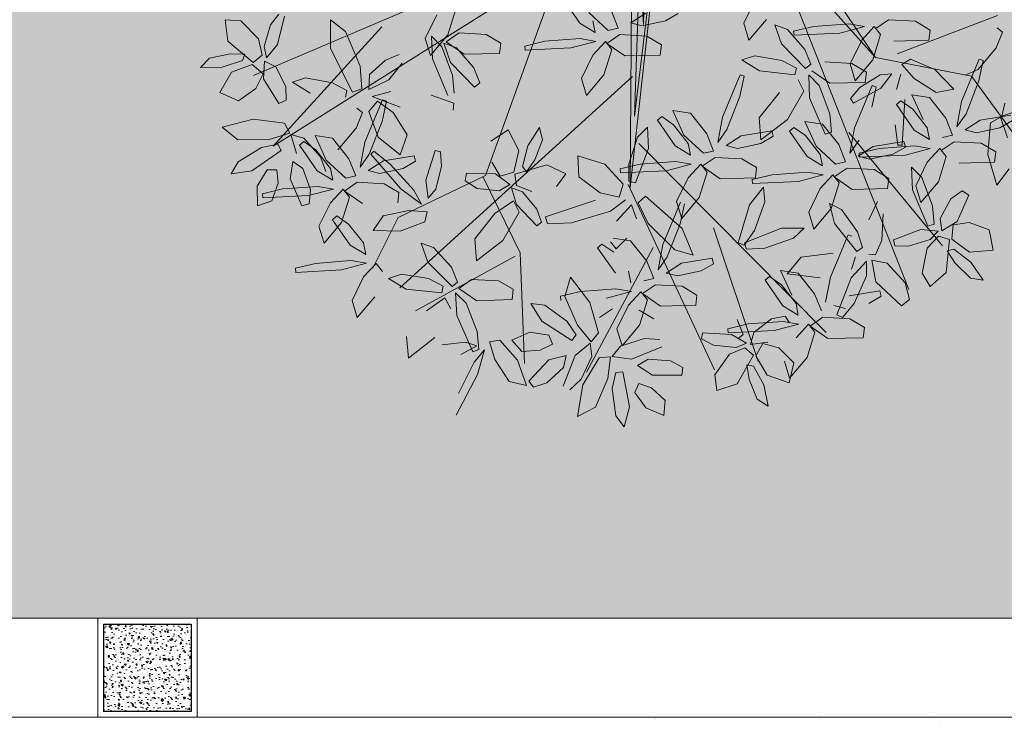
# Model space of a CAD drawing. Header units: millimetres. Extents: x -1567 to 968, y -503 to 481.
# Tile 110 of 145: x -463.06 to -460.58, y -139.44 to -137.68. Entities that reach past the tile are written whole.
import ezdxf

# ---------------------------------------------------------------- set-up
doc = ezdxf.new("R2010")
doc.units = ezdxf.units.MM
doc.layers.get('0').update_dxf_attribs({"lineweight": 0})
doc.layers.add('0_COLUMNA ACHURADO', color=1, linetype='Continuous', lineweight=30)
doc.layers.add('cota', color=253, linetype='Continuous', lineweight=0)
doc.layers.add('ARBOLES', color=2, linetype='Continuous')
doc.layers.add('Hatch Jardin', color=64, linetype='Continuous', lineweight=0, true_color=0x729900)

# ---------------------------------------------------------------- blocks, each defined once
blk = doc.blocks.new('GAR')
at = {"lineweight": 0, "transparency": 33554623}
h = blk.add_hatch(dxfattribs=at)
h.set_pattern_fill('AR-CONC', color=1, scale=0.00019, angle=90)
h.paths.add_polyline_path([(19.6082, 126.7166), (19.6082, 126.4966), (19.8282, 126.4966), (19.8282, 126.7166)])
at = {"layer": '0_COLUMNA ACHURADO', "lineweight": 5}
blk.add_lwpolyline([(19.5932, 126.7316), (19.8432, 126.7316), (19.8432, 126.4816), (19.5932, 126.4816)], close=True, dxfattribs=at)
at = {"layer": '0_COLUMNA ACHURADO'}
blk.add_lwpolyline([(19.6082, 126.7166), (19.8282, 126.7166), (19.8282, 126.4966), (19.6082, 126.4966)], close=True, dxfattribs=at)
blk = doc.blocks.new('ARR2')
at = {"layer": 'ARBOLES', "color": 88, "lineweight": 5, "true_color": 0x193c0b}
for p, q in [((2740.9114, 1214.2586), (2740.9047, 1213.4719)), ((2740.9216, 1213.7321), (2740.9402, 1214.2786)), ((2740.9849, 1214.2535), (2740.9216, 1213.7321)), ((2740.9047, 1213.4719), (2740.9909, 1214.2402)), ((2740.9133, 1213.8764), (2740.0653, 1213.1056))]:
    blk.add_line(p, q, dxfattribs=at)
at = {"layer": 'ARBOLES', "color": 74, "lineweight": 5, "true_color": 0x4bb521}
for p, q in [((2740.9402, 1214.2786), (2740.9538, 1214.0668)), ((2740.9538, 1214.0668), (2740.9593, 1214.2641)), ((2740.9076, 1214.0725), (2740.9628, 1214.1084)), ((2741.0798, 1214.1065), (2741.0345, 1214.0803)), ((2740.9494, 1214.0618), (2740.9076, 1214.0725)), ((2741.0345, 1214.0803), (2740.9494, 1214.0618)), ((2740.9657, 1214.024), (2740.8675, 1214.0295)), ((2741.0192, 1213.9921), (2740.9657, 1214.024)), ((2741.0147, 1213.9548), (2741.0192, 1213.9921)), ((2740.886, 1213.9517), (2741.0147, 1213.9548)), ((2741.0609, 1213.7521), (2741.1248, 1213.7423)), ((2741.1016, 1213.662), (2741.0609, 1213.7521)), ((2741.0044, 1213.7167), (2741.0204, 1213.7301)), ((2741.0691, 1213.6236), (2741.0044, 1213.7167)), ((2741.0204, 1213.7301), (2741.0635, 1213.7005)), ((2741.1248, 1213.7423), (2741.1845, 1213.6673)), ((2740.9321, 1213.655), (2740.9682, 1213.6913)), ((2740.9682, 1213.6913), (2740.9723, 1213.6134)), ((2741.0635, 1213.7005), (2741.1168, 1213.6316)), ((2740.9002, 1213.5569), (2740.9321, 1213.655)), ((2741.1728, 1213.5962), (2741.1016, 1213.662)), ((2740.9723, 1213.6134), (2740.9243, 1213.4881)), ((2740.9374, 1213.632), (2741.6198, 1212.9417)), ((2741.1252, 1213.5892), (2741.0691, 1213.6236)), ((2741.1168, 1213.6316), (2741.1252, 1213.5892)), ((2740.9418, 1213.5571), (2741.0703, 1213.5667)), ((2741.0703, 1213.5667), (2741.1275, 1213.5568)), ((2740.8793, 1213.4831), (2740.8127, 1213.5568)), ((2740.8685, 1213.5399), (2740.9418, 1213.5571)), ((2740.8699, 1213.5247), (2740.8685, 1213.5399)), ((2741.037, 1213.5329), (2740.8699, 1213.5247)), ((2740.9003, 1213.4949), (2740.9002, 1213.5569)), ((2741.1275, 1213.5568), (2741.037, 1213.5329)), ((2741.1168, 1213.507), (2741.1627, 1213.5563)), ((2740.9243, 1213.4881), (2740.9003, 1213.4949)), ((2741.0748, 1213.4209), (2741.1168, 1213.507)), ((2740.865, 1213.4358), (2740.8793, 1213.4831)), ((2740.8976, 1213.4825), (2741.2131, 1212.8057)), ((2740.7962, 1213.4524), (2740.865, 1213.4358)), ((2740.8332, 1213.3848), (2740.8888, 1213.4267)), ((2740.9615, 1213.4397), (2740.9349, 1213.4152)), ((2741.095, 1213.3213), (2740.9615, 1213.4397)), ((2741.1573, 1213.4344), (2741.0935, 1213.3589)), ((2740.8555, 1213.3486), (2740.9097, 1213.4086)), ((2740.9097, 1213.4086), (2740.9282, 1213.3565)), ((2740.9349, 1213.4152), (2740.9708, 1213.3404)), ((2741.0243, 1213.2631), (2741.0888, 1213.4174)), ((2741.0935, 1213.3589), (2741.0748, 1213.4209)), ((2741.1031, 1213.4122), (2741.0871, 1213.3385)), ((2740.6909, 1213.3429), (2740.8332, 1213.3848)), ((2740.9708, 1213.3404), (2741.0681, 1213.2439)), ((2741.0871, 1213.3385), (2741.0405, 1213.2184)), ((2741.135, 1213.2246), (2741.095, 1213.3213)), ((2740.843, 1213.2869), (2740.9069, 1213.2771)), ((2740.8937, 1213.2867), (2740.8547, 1213.2477)), ((2740.9887, 1213.2525), (2740.7458, 1212.7974)), ((2740.7865, 1213.2514), (2740.8025, 1213.2649)), ((2740.8512, 1213.1584), (2740.7865, 1213.2514)), ((2740.8025, 1213.2649), (2740.8457, 1213.2353)), ((2740.8547, 1213.2477), (2740.833, 1213.273)), ((2740.9069, 1213.2771), (2740.9666, 1213.2021)), ((2741.007, 1213.171), (2741.0243, 1213.2631)), ((2741.0681, 1213.2439), (2741.135, 1213.2246)), ((2741.0405, 1213.2184), (2741.007, 1213.171)), ((2741.0924, 1213.1951), (2741.2042, 1213.2134)), ((2740.9666, 1213.2021), (2740.9914, 1213.1395)), ((2741.0372, 1213.1592), (2741.0924, 1213.1951)), ((2740.7584, 1213.0511), (2740.6882, 1213.1446)), ((2740.899, 1213.1664), (2740.9073, 1213.124)), ((2740.9914, 1213.1395), (2740.9549, 1213.131)), ((2741.0791, 1213.1485), (2741.0372, 1213.1592)), ((2741.1642, 1213.167), (2741.0791, 1213.1485)), ((2740.724, 1213.0919), (2740.8524, 1213.1015)), ((2740.8524, 1213.1015), (2740.9096, 1213.0916)), ((2740.9971, 1213.1162), (2740.9502, 1213.0841)), ((2741.0954, 1213.1107), (2740.9971, 1213.1162)), ((2740.9096, 1213.0916), (2740.8191, 1213.0677)), ((2740.899, 1213.0418), (2740.9448, 1213.0911)), ((2740.9448, 1213.0911), (2740.9682, 1213.0618)), ((2740.9502, 1213.0841), (2741.0156, 1213.0384)), ((2740.7896, 1212.9404), (2740.7584, 1213.0511)), ((2740.8403, 1213.0291), (2740.7934, 1212.997)), ((2740.857, 1212.9557), (2740.899, 1213.0418)), ((2740.9682, 1213.0618), (2740.9394, 1212.9692)), ((2741.0156, 1213.0384), (2741.1443, 1213.0415)), ((2740.992, 1212.9916), (2740.9385, 1213.0235)), ((2740.7129, 1212.9693), (2740.7635, 1212.9079)), ((2740.8756, 1212.8937), (2740.857, 1212.9557)), ((2740.9394, 1212.9692), (2740.8756, 1212.8937)), ((2740.7635, 1212.9079), (2740.7896, 1212.9404)), ((2740.9578, 1212.9208), (2740.8705, 1212.8919)), ((2741.014, 1212.917), (2740.9578, 1212.9208)), ((2740.7598, 1212.9027), (2740.7043, 1212.8577)), ((2740.7656, 1212.8544), (2740.7598, 1212.9027)), ((2740.8705, 1212.8919), (2740.8394, 1212.8545)), ((2740.9103, 1212.8452), (2741.0214, 1212.8902)), ((2740.7265, 1212.7712), (2740.7656, 1212.8544)), ((2740.7916, 1212.8502), (2740.7328, 1212.7514)), ((2740.8331, 1212.8536), (2740.7916, 1212.8502)), ((2740.8233, 1212.7747), (2740.8331, 1212.8536)), ((2740.8394, 1212.8545), (2740.9103, 1212.8452)), ((2740.2794, 1212.7189), (2740.3367, 1212.8343)), ((2740.9705, 1212.8444), (2740.9316, 1212.8213)), ((2740.9316, 1212.8213), (2740.9865, 1212.7864)), ((2741.0525, 1212.8388), (2740.9705, 1212.8444)), ((2740.3487, 1212.7884), (2740.2706, 1212.6405)), ((2740.8525, 1212.7964), (2740.8398, 1212.7372)), ((2740.8788, 1212.7987), (2740.8525, 1212.7964)), ((2740.9029, 1212.6708), (2740.8788, 1212.7987)), ((2740.9865, 1212.7864), (2741.0939, 1212.7868)), ((2740.685, 1212.733), (2740.7265, 1212.7712)), ((2740.7328, 1212.7514), (2740.7132, 1212.6361)), ((2740.7793, 1212.6696), (2740.8233, 1212.7747)), ((2740.9364, 1212.7563), (2740.922, 1212.7236)), ((2740.9834, 1212.7398), (2740.9364, 1212.7563)), ((2741.0335, 1212.6938), (2740.9834, 1212.7398)), ((2740.8398, 1212.7372), (2740.8528, 1212.6381)), ((2740.922, 1212.7236), (2740.9621, 1212.6668)), ((2740.7132, 1212.6361), (2740.7793, 1212.6696)), ((2740.8828, 1212.5972), (2740.9029, 1212.6708)), ((2740.8528, 1212.6381), (2740.8828, 1212.5972)), ((2740.9621, 1212.6668), (2741.0286, 1212.6386))]:
    blk.add_line(p, q, dxfattribs=at)
at = {"layer": 'ARBOLES', "color": 82, "lineweight": 5, "true_color": 0x49ca12}
for p, q in [((2739.6024, 1213.6218), (2740.5631, 1214.2272)), ((2740.6354, 1214.2321), (2740.3772, 1213.5152)), ((2740.275, 1214.1978), (2739.5306, 1213.8801)), ((2740.7216, 1214.0717), (2740.6569, 1214.1648)), ((2739.6232, 1214.1048), (2739.5933, 1214.0649)), ((2740.269, 1214.1219), (2740.2402, 1214.0293)), ((2740.8252, 1214.0443), (2740.754, 1214.1101)), ((2740.837, 1214.1154), (2740.8618, 1214.0528)), ((2739.4275, 1214.0832), (2739.4379, 1214.006)), ((2739.4852, 1214.0795), (2739.4275, 1214.0832)), ((2739.5495, 1214.0136), (2739.4852, 1214.0795)), ((2739.6192, 1213.9933), (2739.6442, 1214.0974)), ((2739.8116, 1214.0835), (2739.8126, 1213.9789)), ((2739.8665, 1214.0407), (2739.8116, 1214.0835)), ((2740.1577, 1214.0158), (2740.1997, 1214.1019)), ((2740.7777, 1214.0373), (2740.7216, 1214.0717)), ((2740.7693, 1214.0797), (2740.7777, 1214.0373)), ((2739.5933, 1214.0649), (2739.5695, 1213.9862)), ((2739.9988, 1214.0577), (2739.6024, 1213.6218)), ((2739.9206, 1213.9149), (2739.8665, 1214.0407)), ((2740.2815, 1214.0357), (2740.2346, 1214.0036)), ((2740.3798, 1214.0302), (2740.2815, 1214.0357)), ((2740.8618, 1214.0528), (2740.8252, 1214.0443)), ((2739.4379, 1214.006), (2739.5303, 1213.928)), ((2739.5623, 1213.9548), (2739.5495, 1214.0136)), ((2740.1764, 1213.9539), (2740.1577, 1214.0158)), ((2740.2402, 1214.0293), (2740.1764, 1213.9539)), ((2740.1806, 1214.0237), (2740.1836, 1213.9407)), ((2740.2183, 1213.9854), (2740.1806, 1214.0237)), ((2740.2258, 1213.998), (2740.2495, 1213.9283)), ((2740.2715, 1213.9808), (2740.2258, 1213.998)), ((2740.2346, 1214.0036), (2740.3, 1213.9579)), ((2740.4332, 1213.9983), (2740.3798, 1214.0302)), ((2740.4287, 1213.961), (2740.4332, 1213.9983)), ((2740.5209, 1213.988), (2740.5943, 1214.0052)), ((2740.5943, 1214.0052), (2740.7228, 1214.0148)), ((2740.78, 1214.0049), (2740.6894, 1213.981)), ((2740.7228, 1214.0148), (2740.78, 1214.0049)), ((2740.7693, 1213.9551), (2740.8152, 1214.0044)), ((2740.8152, 1214.0044), (2740.8386, 1213.9751)), ((2740.8675, 1214.0295), (2740.8205, 1213.9974)), ((2740.8205, 1213.9974), (2740.886, 1213.9517)), ((2739.5695, 1213.9862), (2739.5786, 1213.9451)), ((2739.5786, 1213.9451), (2739.6192, 1213.9933)), ((2739.8126, 1213.9789), (2739.8923, 1213.8193)), ((2740.2574, 1213.8814), (2740.2183, 1213.9854)), ((2740.3351, 1213.908), (2740.2715, 1213.9808)), ((2740.3, 1213.9579), (2740.4287, 1213.961)), ((2740.5224, 1213.9728), (2740.5209, 1213.988)), ((2740.6894, 1213.981), (2740.5224, 1213.9728)), ((2740.8386, 1213.9751), (2740.8098, 1213.8825)), ((2739.3382, 1213.9093), (2739.3704, 1213.9437)), ((2739.3704, 1213.9437), (2739.4465, 1213.9596)), ((2739.4916, 1213.9352), (2739.4174, 1213.9104)), ((2739.4465, 1213.9596), (2739.5001, 1213.9584)), ((2739.5001, 1213.9584), (2739.4916, 1213.9352)), ((2739.5303, 1213.928), (2739.5623, 1213.9548)), ((2739.5716, 1213.9325), (2739.5681, 1213.8679)), ((2739.6124, 1213.9121), (2739.5716, 1213.9325)), ((2739.9542, 1213.884), (2740.0122, 1213.9358)), ((2740.0122, 1213.9358), (2740.063, 1213.9574)), ((2740.0736, 1213.9259), (2740.0245, 1213.8642)), ((2740.1836, 1213.9407), (2740.2405, 1213.8078)), ((2740.2495, 1213.9283), (2740.3375, 1213.8381)), ((2740.7273, 1213.869), (2740.7693, 1213.9551)), ((2739.4174, 1213.9104), (2739.3382, 1213.9093)), ((2739.4505, 1213.8928), (2739.4079, 1213.8186)), ((2739.5265, 1213.9202), (2739.4505, 1213.8928)), ((2739.5661, 1213.887), (2739.5265, 1213.9202)), ((2739.6492, 1213.8404), (2739.6124, 1213.9121)), ((2739.926, 1213.8321), (2739.9206, 1213.9149)), ((2740.357, 1213.8537), (2740.3351, 1213.908)), ((2739.5402, 1213.8332), (2739.5661, 1213.887)), ((2739.5681, 1213.8679), (2739.6233, 1213.778)), ((2739.7206, 1213.8712), (2739.6729, 1213.856)), ((2739.6729, 1213.856), (2739.7376, 1213.8164)), ((2739.8191, 1213.8541), (2739.7206, 1213.8712)), ((2739.8721, 1213.8254), (2739.8191, 1213.8541)), ((2739.9519, 1213.8288), (2739.9542, 1213.884)), ((2740.0245, 1213.8642), (2739.9519, 1213.8288)), ((2740.2628, 1213.8153), (2740.2574, 1213.8814)), ((2740.3375, 1213.8381), (2740.357, 1213.8537)), ((2740.746, 1213.807), (2740.7273, 1213.869)), ((2740.8098, 1213.8825), (2740.746, 1213.807)), ((2739.4079, 1213.8186), (2739.4768, 1213.7881)), ((2739.4768, 1213.7881), (2739.5402, 1213.8332)), ((2739.65, 1213.7897), (2739.6492, 1213.8404)), ((2739.8668, 1213.801), (2739.8721, 1213.8254)), ((2739.8923, 1213.8193), (2739.926, 1213.8321)), ((2740.0317, 1213.8223), (2739.9645, 1213.8042)), ((2739.6233, 1213.778), (2739.65, 1213.7897)), ((2739.9372, 1213.6373), (2740.0016, 1213.7916)), ((2739.9832, 1213.7869), (2739.9522, 1213.7483)), ((2739.9645, 1213.8042), (2740.0667, 1213.7646)), ((2740.0407, 1213.7457), (2739.9832, 1213.7869)), ((2740.016, 1213.7864), (2740, 1213.7127)), ((2740.0016, 1213.7916), (2740.016, 1213.7864)), ((2740.2623, 1213.7796), (2740.1793, 1213.808)), ((2739.9284, 1213.7452), (2739.9053, 1213.6876)), ((2739.9086, 1213.7605), (2739.9284, 1213.7452)), ((2739.9522, 1213.7483), (2739.9865, 1213.6551)), ((2740.0922, 1213.6632), (2740.0407, 1213.7457)), ((2740.259, 1213.7534), (2740.2623, 1213.7796)), ((2739.5303, 1213.7208), (2739.4169, 1213.6922)), ((2739.6444, 1213.7067), (2739.5303, 1213.7208)), ((2740, 1213.7127), (2739.9534, 1213.5926)), ((2739.4169, 1213.6922), (2739.4742, 1213.6452)), ((2739.6642, 1213.67), (2739.6444, 1213.7067)), ((2739.9053, 1213.6876), (2739.8391, 1213.6086)), ((2740.4603, 1213.6823), (2740.3971, 1213.6412)), ((2740.4991, 1213.606), (2740.4603, 1213.6823)), ((2740.532, 1213.6241), (2740.5743, 1213.6911)), ((2740.5743, 1213.6911), (2740.5856, 1213.6453)), ((2739.4742, 1213.6452), (2739.588, 1213.6472)), ((2739.588, 1213.6472), (2739.6642, 1213.67)), ((2739.6676, 1213.6646), (2739.6876, 1213.596)), ((2739.7143, 1213.6513), (2739.6676, 1213.6646)), ((2739.6994, 1213.6256), (2739.7153, 1213.639)), ((2739.7759, 1213.583), (2739.7143, 1213.6513)), ((2739.7153, 1213.639), (2739.7585, 1213.6094)), ((2739.7558, 1213.6611), (2739.8198, 1213.6513)), ((2739.7965, 1213.571), (2739.7558, 1213.6611)), ((2739.8198, 1213.6513), (2739.8795, 1213.5763)), ((2739.9865, 1213.6551), (2740.0663, 1213.5903)), ((2740.0663, 1213.5903), (2740.0922, 1213.6632)), ((2740.5856, 1213.6453), (2740.5573, 1213.5728)), ((2739.5604, 1213.6171), (2739.4749, 1213.5653)), ((2739.525, 1213.5325), (2739.6323, 1213.6062)), ((2739.6197, 1213.6293), (2739.5604, 1213.6171)), ((2739.6323, 1213.6062), (2739.6197, 1213.6293)), ((2739.764, 1213.5325), (2739.6994, 1213.6256)), ((2739.7585, 1213.6094), (2739.8118, 1213.5405)), ((2739.9198, 1213.5452), (2739.9372, 1213.6373)), ((2739.9593, 1213.5932), (2739.9704, 1213.6037)), ((2739.9704, 1213.6037), (2740.0293, 1213.5567)), ((2740.1602, 1213.4977), (2740.1934, 1213.6061)), ((2740.1934, 1213.6061), (2740.2138, 1213.6018)), ((2740.2138, 1213.6018), (2740.2172, 1213.5496)), ((2740.4805, 1213.5274), (2740.4991, 1213.606)), ((2740.5122, 1213.5484), (2740.532, 1213.6241)), ((2739.6743, 1213.5669), (2739.6645, 1213.5025)), ((2739.7111, 1213.5406), (2739.6743, 1213.5669)), ((2739.7951, 1213.53), (2739.7759, 1213.583)), ((2739.8677, 1213.5052), (2739.7965, 1213.571)), ((2739.8795, 1213.5763), (2739.9042, 1213.5137)), ((2739.9534, 1213.5926), (2739.9198, 1213.5452)), ((2739.95, 1213.5334), (2740.0052, 1213.5693)), ((2740.069, 1213.4669), (2739.9593, 1213.5932)), ((2740.0052, 1213.5693), (2740.1171, 1213.5876)), ((2740.1223, 1213.5674), (2740.077, 1213.5412)), ((2740.1171, 1213.5876), (2740.1223, 1213.5674)), ((2740.5573, 1213.5728), (2740.5269, 1213.5286)), ((2740.7145, 1213.5871), (2740.7177, 1213.5098)), ((2740.8127, 1213.5568), (2740.7145, 1213.5871)), ((2739.4749, 1213.5653), (2739.4495, 1213.5213)), ((2739.4495, 1213.5213), (2739.525, 1213.5325)), ((2739.581, 1213.5364), (2739.5451, 1213.4767)), ((2739.6168, 1213.5363), (2739.581, 1213.5364)), ((2739.6206, 1213.4867), (2739.6168, 1213.5363)), ((2739.739, 1213.4633), (2739.7111, 1213.5406)), ((2739.8201, 1213.4982), (2739.764, 1213.5325)), ((2739.8118, 1213.5405), (2739.8201, 1213.4982)), ((2739.9919, 1213.5227), (2739.95, 1213.5334)), ((2740.077, 1213.5412), (2739.9919, 1213.5227)), ((2740.0293, 1213.5567), (2740.1162, 1213.4616)), ((2740.2172, 1213.5496), (2740.196, 1213.4651)), ((2740.4001, 1213.5635), (2740.4311, 1213.5124)), ((2740.6007, 1213.5547), (2740.485, 1213.5199)), ((2740.5269, 1213.5286), (2740.5122, 1213.5484)), ((2740.6711, 1213.5211), (2740.6007, 1213.5547)), ((2739.6645, 1213.5025), (2739.708, 1213.4044)), ((2739.9042, 1213.5137), (2739.8677, 1213.5052)), ((2740.3772, 1213.5152), (2740.0587, 1213.3619)), ((2740.1678, 1213.4323), (2740.1602, 1213.4977)), ((2740.3086, 1213.5241), (2740.3038, 1213.4953)), ((2740.3038, 1213.4953), (2740.3466, 1213.4683)), ((2740.414, 1213.5212), (2740.3086, 1213.5241)), ((2740.3684, 1213.5093), (2740.5038, 1213.2324)), ((2740.4661, 1213.4829), (2740.414, 1213.5212)), ((2740.4311, 1213.5124), (2740.4805, 1213.5274)), ((2740.485, 1213.5199), (2740.49, 1213.4785)), ((2740.6365, 1213.4749), (2740.6711, 1213.5211)), ((2740.7177, 1213.5098), (2740.7962, 1213.4524)), ((2739.5451, 1213.4767), (2739.5461, 1213.4045)), ((2739.5634, 1213.4488), (2739.6368, 1213.4661)), ((2739.5986, 1213.4223), (2739.6206, 1213.4867)), ((2739.6368, 1213.4661), (2739.7653, 1213.4757)), ((2739.8225, 1213.4658), (2739.7319, 1213.4419)), ((2739.7347, 1213.4124), (2739.739, 1213.4633)), ((2739.7653, 1213.4757), (2739.8225, 1213.4658)), ((2739.8118, 1213.416), (2739.8577, 1213.4653)), ((2739.8577, 1213.4653), (2739.881, 1213.436)), ((2739.9099, 1213.4904), (2739.863, 1213.4583)), ((2739.863, 1213.4583), (2739.9284, 1213.4126)), ((2740.0082, 1213.4848), (2739.9099, 1213.4904)), ((2740.0617, 1213.4529), (2740.0082, 1213.4848)), ((2740.1438, 1213.4105), (2740.069, 1213.4669)), ((2740.1162, 1213.4616), (2740.1438, 1213.4105)), ((2740.196, 1213.4651), (2740.1678, 1213.4323)), ((2740.3466, 1213.4683), (2740.4268, 1213.4599)), ((2740.4268, 1213.4599), (2740.4661, 1213.4829)), ((2740.4728, 1213.4701), (2740.491, 1213.4098)), ((2740.5122, 1213.4553), (2740.4728, 1213.4701)), ((2740.49, 1213.4785), (2740.5462, 1213.457)), ((2739.5461, 1213.4045), (2739.5986, 1213.4223)), ((2739.5649, 1213.4336), (2739.5634, 1213.4488)), ((2739.7319, 1213.4419), (2739.5649, 1213.4336)), ((2739.881, 1213.436), (2739.8523, 1213.3434)), ((2740.0572, 1213.4157), (2740.0617, 1213.4529)), ((2740.4116, 1213.3762), (2740.48, 1213.4232)), ((2740.48, 1213.4232), (2740.5005, 1213.3817)), ((2740.5652, 1213.3924), (2740.5122, 1213.4553)), ((2740.7793, 1213.4252), (2740.5966, 1213.3638)), ((2739.708, 1213.4044), (2739.7347, 1213.4124)), ((2739.7698, 1213.3299), (2739.8118, 1213.416)), ((2740.0044, 1213.3679), (2740.098, 1213.3881)), ((2740.098, 1213.3881), (2740.1651, 1213.3825)), ((2740.491, 1213.4098), (2740.5646, 1213.3319)), ((2740.5823, 1213.3455), (2740.5652, 1213.3924)), ((2739.819, 1213.354), (2739.8349, 1213.3675)), ((2739.8841, 1213.2612), (2739.819, 1213.354)), ((2739.8349, 1213.3675), (2739.8782, 1213.3381)), ((2740.0587, 1213.3619), (2739.9661, 1213.1769)), ((2739.9672, 1213.315), (2740.0044, 1213.3679)), ((2740.1651, 1213.3825), (2740.1565, 1213.3461)), ((2740.3382, 1213.2837), (2740.4116, 1213.3762)), ((2740.5005, 1213.3817), (2740.4413, 1213.2779)), ((2740.5966, 1213.3638), (2740.6033, 1213.3383)), ((2739.7884, 1213.2679), (2739.7698, 1213.3299)), ((2739.8523, 1213.3434), (2739.7884, 1213.2679)), ((2739.8782, 1213.3381), (2739.9319, 1213.2695)), ((2740.066, 1213.3115), (2739.9672, 1213.315)), ((2740.1565, 1213.3461), (2740.066, 1213.3115)), ((2740.5646, 1213.3319), (2740.5823, 1213.3455)), ((2740.6033, 1213.3383), (2740.6909, 1213.3429)), ((2740.3443, 1213.2041), (2740.3382, 1213.2837)), ((2739.9404, 1213.2271), (2739.8841, 1213.2612)), ((2739.9319, 1213.2695), (2739.9404, 1213.2271)), ((2740.1423, 1213.2687), (2740.1671, 1213.1993)), ((2740.1883, 1213.2521), (2740.1423, 1213.2687)), ((2740.2529, 1213.1802), (2740.1883, 1213.2521)), ((2740.4413, 1213.2779), (2740.3443, 1213.2041)), ((2740.4862, 1213.2206), (2740.1221, 1213.0213)), ((2740.5038, 1213.2324), (2740.5199, 1212.8292)), ((2739.684, 1213.1765), (2739.7572, 1213.1941)), ((2739.6855, 1213.1613), (2739.684, 1213.1765)), ((2739.7572, 1213.1941), (2739.8857, 1213.2044)), ((2739.9429, 1213.1948), (2739.8525, 1213.1704)), ((2739.8857, 1213.2044), (2739.9429, 1213.1948)), ((2739.9325, 1213.1449), (2739.9781, 1213.1945)), ((2739.9781, 1213.1945), (2740.0016, 1213.1653)), ((2740.1671, 1213.1993), (2740.2562, 1213.1104)), ((2740.2755, 1213.1263), (2740.2529, 1213.1802)), ((2739.8525, 1213.1704), (2739.6855, 1213.1613)), ((2739.891, 1213.0586), (2739.9325, 1213.1449)), ((2740.0707, 1213.1547), (2740.0232, 1213.1389)), ((2740.0232, 1213.1389), (2740.0884, 1213.1002)), ((2740.1694, 1213.139), (2740.0707, 1213.1547)), ((2740.2228, 1213.1111), (2740.1694, 1213.139)), ((2740.3262, 1213.1354), (2740.2797, 1213.1026)), ((2740.4245, 1213.1312), (2740.3262, 1213.1354)), ((2740.6882, 1213.1446), (2740.667, 1213.0735)), ((2740.0884, 1213.1002), (2740.2178, 1213.0866)), ((2740.2178, 1213.0866), (2740.2228, 1213.1111)), ((2740.2562, 1213.1104), (2740.2755, 1213.1263)), ((2740.2797, 1213.1026), (2740.3457, 1213.0578)), ((2740.4784, 1213.1), (2740.4245, 1213.1312)), ((2740.4744, 1213.0627), (2740.4784, 1213.1)), ((2739.9734, 1213.0725), (2739.9099, 1212.9967)), ((2740.1619, 1213.0213), (2740.2296, 1213.0693)), ((2740.2296, 1213.0693), (2740.2507, 1213.028)), ((2740.2683, 1213.0871), (2740.2724, 1213.0041)), ((2740.3065, 1213.0494), (2740.2683, 1213.0871)), ((2740.6506, 1213.0747), (2740.724, 1213.0919)), ((2740.652, 1213.0595), (2740.6506, 1213.0747)), ((2740.667, 1213.0735), (2740.7129, 1212.9693)), ((2739.9099, 1212.9967), (2739.891, 1213.0586)), ((2740.3471, 1212.9459), (2740.3065, 1213.0494)), ((2740.3457, 1213.0578), (2740.4744, 1213.0627)), ((2740.5432, 1213.0483), (2740.5828, 1212.983)), ((2740.5936, 1213.0419), (2740.5432, 1213.0483)), ((2740.6745, 1212.9832), (2740.5936, 1213.0419)), ((2740.2724, 1213.0041), (2740.3312, 1212.8721)), ((2740.5828, 1212.983), (2740.6923, 1212.9126)), ((2740.7087, 1212.9332), (2740.6745, 1212.9832)), ((2740.097, 1212.8483), (2740.0898, 1212.9278)), ((2740.1929, 1212.9234), (2740.097, 1212.8483)), ((2740.3534, 1212.8799), (2740.3471, 1212.9459)), ((2740.5392, 1212.9429), (2740.473, 1212.914)), ((2740.6081, 1212.9329), (2740.5392, 1212.9429)), ((2740.6218, 1212.8999), (2740.6081, 1212.9329)), ((2740.6923, 1212.9126), (2740.7087, 1212.9332)), ((2740.2182, 1212.8967), (2740.3046, 1212.9074)), ((2740.3453, 1212.893), (2740.2871, 1212.8623)), ((2740.3046, 1212.9074), (2740.3453, 1212.893)), ((2740.3927, 1212.9085), (2740.4298, 1212.9136)), ((2740.4117, 1212.8439), (2740.3927, 1212.9085)), ((2740.4298, 1212.9136), (2740.4948, 1212.8417)), ((2740.473, 1212.914), (2740.5096, 1212.8725)), ((2740.5775, 1212.8772), (2740.6218, 1212.8999)), ((2740.3312, 1212.8721), (2740.3534, 1212.8799)), ((2740.3367, 1212.8343), (2740.3744, 1212.8785)), ((2740.3744, 1212.8785), (2740.3487, 1212.7884)), ((2740.5096, 1212.8725), (2740.5775, 1212.8772)), ((2740.6723, 1212.8587), (2740.6091, 1212.8428)), ((2740.7043, 1212.8577), (2740.6605, 1212.7461)), ((2740.6623, 1212.8146), (2740.6723, 1212.8587)), ((2740.4644, 1212.7638), (2740.4117, 1212.8439)), ((2740.4948, 1212.8417), (2740.5272, 1212.7483)), ((2740.6091, 1212.8428), (2740.5356, 1212.7647)), ((2740.6018, 1212.7589), (2740.6623, 1212.8146)), ((2740.5272, 1212.7483), (2740.4644, 1212.7638)), ((2740.5356, 1212.7647), (2740.5532, 1212.7432)), ((2740.5532, 1212.7432), (2740.6018, 1212.7589))]:
    blk.add_line(p, q, dxfattribs=at)
at = {"layer": 'ARBOLES', "color": 86, "lineweight": 5, "true_color": 0x1a760a}
for p, q in [((2741.3198, 1214.0712), (2741.3618, 1214.1573)), ((2741.5062, 1214.1534), (2741.9224, 1213.0996)), ((2741.6594, 1214.1552), (2741.8003, 1213.9461)), ((2741.6422, 1214.1223), (2741.8003, 1213.9461)), ((2741.3385, 1214.0092), (2741.3198, 1214.0712)), ((2741.4023, 1214.0847), (2741.3385, 1214.0092)), ((2741.5749, 1214.0596), (2741.7034, 1214.0691)), ((2741.7034, 1214.0691), (2741.7606, 1214.0592)), ((2741.4336, 1214.0656), (2741.4573, 1213.9959)), ((2741.4793, 1214.0484), (2741.4336, 1214.0656)), ((2741.5429, 1213.9756), (2741.4793, 1214.0484)), ((2741.5015, 1214.0423), (2741.5749, 1214.0596)), ((2741.503, 1214.0271), (2741.5015, 1214.0423)), ((2741.67, 1214.0353), (2741.503, 1214.0271)), ((2741.7606, 1214.0592), (2741.67, 1214.0353)), ((2741.7499, 1214.0095), (2741.7958, 1214.0588)), ((2741.7958, 1214.0588), (2741.8191, 1214.0294)), ((2741.7079, 1213.9233), (2741.7499, 1214.0095)), ((2741.8191, 1214.0294), (2741.7904, 1213.9369)), ((2741.4573, 1213.9959), (2741.5452, 1213.9058)), ((2741.5648, 1213.9214), (2741.5429, 1213.9756)), ((2741.3603, 1213.9527), (2741.3126, 1213.9375)), ((2741.3126, 1213.9375), (2741.3773, 1213.8979)), ((2741.4588, 1213.9356), (2741.3603, 1213.9527)), ((2741.5118, 1213.9069), (2741.4588, 1213.9356)), ((2741.7138, 1213.9242), (2741.6155, 1213.9298)), ((2741.7904, 1213.9369), (2741.7265, 1213.8614)), ((2741.3773, 1213.8979), (2741.5065, 1213.8825)), ((2741.5065, 1213.8825), (2741.5118, 1213.9069)), ((2741.5452, 1213.9058), (2741.5648, 1213.9214)), ((2741.5686, 1213.8977), (2741.634, 1213.8519)), ((2741.7265, 1213.8614), (2741.7079, 1213.9233)), ((2741.7673, 1213.8923), (2741.7138, 1213.9242)), ((2741.7628, 1213.8551), (2741.7673, 1213.8923)), ((2741.2422, 1213.7283), (2741.3067, 1213.8826)), ((2741.321, 1213.8774), (2741.305, 1213.8037)), ((2741.3067, 1213.8826), (2741.321, 1213.8774)), ((2741.5181, 1213.8651), (2741.5386, 1213.8235)), ((2741.557, 1213.8823), (2741.56, 1213.7993)), ((2741.5947, 1213.8441), (2741.557, 1213.8823)), ((2741.634, 1213.8519), (2741.7628, 1213.8551)), ((2741.3763, 1213.7255), (2741.4497, 1213.818)), ((2741.5386, 1213.8235), (2741.4794, 1213.7197)), ((2741.6338, 1213.7401), (2741.5947, 1213.8441)), ((2741.7089, 1213.7968), (2741.7429, 1213.8367)), ((2741.7241, 1213.6891), (2741.7885, 1213.8435)), ((2741.305, 1213.8037), (2741.2584, 1213.6836)), ((2741.56, 1213.7993), (2741.6169, 1213.6665)), ((2741.7205, 1213.7795), (2741.7089, 1213.7968)), ((2741.2248, 1213.6363), (2741.2422, 1213.7283)), ((2741.3824, 1213.6459), (2741.3763, 1213.7255)), ((2741.4794, 1213.7197), (2741.3824, 1213.6459)), ((2741.5427, 1213.713), (2741.6067, 1213.7031)), ((2741.5834, 1213.6229), (2741.5427, 1213.713)), ((2741.6393, 1213.674), (2741.6338, 1213.7401)), ((2741.2584, 1213.6836), (2741.2248, 1213.6363)), ((2741.3103, 1213.6603), (2741.4221, 1213.6786)), ((2741.4221, 1213.6786), (2741.4273, 1213.6584)), ((2741.4862, 1213.6775), (2741.5022, 1213.6909)), ((2741.5509, 1213.5844), (2741.4862, 1213.6775)), ((2741.5022, 1213.6909), (2741.5454, 1213.6613)), ((2741.6067, 1213.7031), (2741.6664, 1213.6282)), ((2741.6169, 1213.6665), (2741.6393, 1213.674)), ((2741.7067, 1213.5971), (2741.7241, 1213.6891)), ((2741.882, 1213.6257), (2741.8726, 1213.7005)), ((2741.9976, 1213.6464), (2741.9414, 1213.6808)), ((2741.9892, 1213.6888), (2741.9976, 1213.6464)), ((2741.1845, 1213.6673), (2741.2093, 1213.6047)), ((2741.2551, 1213.6244), (2741.3103, 1213.6603)), ((2741.4273, 1213.6584), (2741.382, 1213.6322)), ((2741.5454, 1213.6613), (2741.5987, 1213.5924)), ((2741.7026, 1213.6723), (2742.0451, 1213.2589)), ((2741.7402, 1213.6445), (2741.7067, 1213.5971)), ((2741.7921, 1213.6211), (2741.904, 1213.6395)), ((2741.904, 1213.6395), (2741.9092, 1213.6193)), ((2742.0873, 1213.6387), (2742.0404, 1213.6066)), ((2742.0816, 1213.6619), (2742.0451, 1213.6534)), ((2742.1856, 1213.6331), (2742.0873, 1213.6387)), ((2741.2093, 1213.6047), (2741.1728, 1213.5962)), ((2741.2969, 1213.6137), (2741.2551, 1213.6244)), ((2741.382, 1213.6322), (2741.2969, 1213.6137)), ((2741.6546, 1213.5571), (2741.5834, 1213.6229)), ((2741.6664, 1213.6282), (2741.6911, 1213.5655)), ((2741.7369, 1213.5853), (2741.7921, 1213.6211)), ((2741.7408, 1213.5971), (2741.8142, 1213.6143)), ((2741.8142, 1213.6143), (2741.9427, 1213.6239)), ((2741.9092, 1213.6193), (2741.8639, 1213.593)), ((2741.8973, 1213.6255), (2741.882, 1213.6257)), ((2741.9999, 1213.614), (2741.9093, 1213.5901)), ((2741.9427, 1213.6239), (2741.9999, 1213.614)), ((2741.9892, 1213.5642), (2742.0351, 1213.6136)), ((2742.0351, 1213.6136), (2742.0584, 1213.5842)), ((2742.2391, 1213.6012), (2742.1856, 1213.6331)), ((2741.215, 1213.5814), (2741.168, 1213.5493)), ((2741.3132, 1213.5759), (2741.215, 1213.5814)), ((2741.3667, 1213.544), (2741.3132, 1213.5759)), ((2741.607, 1213.55), (2741.5509, 1213.5844)), ((2741.5987, 1213.5924), (2741.607, 1213.55)), ((2741.7788, 1213.5746), (2741.7369, 1213.5853)), ((2741.7423, 1213.5819), (2741.7408, 1213.5971)), ((2741.9093, 1213.5901), (2741.7423, 1213.5819)), ((2741.8639, 1213.593), (2741.7788, 1213.5746)), ((2742.0584, 1213.5842), (2742.0297, 1213.4917)), ((2742.2103, 1213.5924), (2742.2433, 1213.4802)), ((2742.2346, 1213.5639), (2742.2391, 1213.6012)), ((2741.1627, 1213.5563), (2741.1861, 1213.527)), ((2741.168, 1213.5493), (2741.2335, 1213.5036)), ((2741.3622, 1213.5067), (2741.3667, 1213.544)), ((2741.6968, 1213.5423), (2741.6499, 1213.5102)), ((2741.6911, 1213.5655), (2741.6546, 1213.5571)), ((2741.7951, 1213.5367), (2741.6968, 1213.5423)), ((2741.8486, 1213.5048), (2741.7951, 1213.5367)), ((2741.9318, 1213.5462), (2741.9348, 1213.4632)), ((2741.9696, 1213.508), (2741.9318, 1213.5462)), ((2741.9472, 1213.4781), (2741.9892, 1213.5642)), ((2742.1058, 1213.5608), (2742.2346, 1213.5639)), ((2742.2433, 1213.4802), (2742.2881, 1213.5393)), ((2741.1861, 1213.527), (2741.1573, 1213.4344)), ((2741.2335, 1213.5036), (2741.3622, 1213.5067)), ((2741.3503, 1213.5007), (2741.4237, 1213.518)), ((2741.3517, 1213.4855), (2741.3503, 1213.5007)), ((2741.4237, 1213.518), (2741.5522, 1213.5276)), ((2741.6094, 1213.5176), (2741.5188, 1213.4937)), ((2741.5522, 1213.5276), (2741.6094, 1213.5176)), ((2741.5987, 1213.4679), (2741.6446, 1213.5172)), ((2741.6446, 1213.5172), (2741.6679, 1213.4879)), ((2741.6499, 1213.5102), (2741.7153, 1213.4644)), ((2741.844, 1213.4676), (2741.8486, 1213.5048)), ((2742.0086, 1213.404), (2741.9696, 1213.508)), ((2741.3916, 1213.4732), (2741.3406, 1213.4076)), ((2741.5188, 1213.4937), (2741.3517, 1213.4855)), ((2741.396, 1213.4197), (2741.3916, 1213.4732)), ((2741.5567, 1213.3817), (2741.5987, 1213.4679)), ((2741.6679, 1213.4879), (2741.6391, 1213.3953)), ((2741.7153, 1213.4644), (2741.844, 1213.4676)), ((2741.9348, 1213.4632), (2741.9917, 1213.3304)), ((2741.9658, 1213.4162), (2741.9472, 1213.4781)), ((2742.0297, 1213.4917), (2741.9658, 1213.4162)), ((2742.1166, 1213.4588), (2742.0752, 1213.4296)), ((2742.1413, 1213.4433), (2742.1166, 1213.4588)), ((2742.0752, 1213.4296), (2742.0366, 1213.3588)), ((2742.0982, 1213.3471), (2742.1413, 1213.4433)), ((2741.3406, 1213.4076), (2741.2992, 1213.2692)), ((2741.3593, 1213.3148), (2741.396, 1213.4197)), ((2741.6391, 1213.3953), (2741.5753, 1213.3198)), ((2741.632, 1213.4135), (2741.6504, 1213.3399)), ((2741.6767, 1213.3909), (2741.632, 1213.4135)), ((2741.735, 1213.3098), (2741.6767, 1213.3909)), ((2741.8081, 1213.4202), (2741.7762, 1213.3538)), ((2742.0141, 1213.3379), (2742.0086, 1213.404)), ((2741.5753, 1213.3198), (2741.5567, 1213.3817)), ((2741.823, 1213.2793), (2741.8287, 1213.3759)), ((2742.0366, 1213.3588), (2742.0428, 1213.3136)), ((2741.2088, 1213.3241), (2741.3717, 1212.8358)), ((2741.3211, 1213.2606), (2741.3593, 1213.3148)), ((2741.4573, 1213.3225), (2741.3229, 1213.2693)), ((2741.5403, 1213.3232), (2741.4573, 1213.3225)), ((2741.501, 1213.2866), (2741.5403, 1213.3232)), ((2741.6504, 1213.3399), (2741.7318, 1213.2384)), ((2741.9658, 1213.3187), (2741.8656, 1213.2806)), ((2742.0284, 1213.3123), (2741.9658, 1213.3187)), ((2741.9917, 1213.3304), (2742.0141, 1213.3379)), ((2742.0428, 1213.3136), (2742.0982, 1213.3471)), ((2742.0835, 1213.3346), (2742.0784, 1213.2833)), ((2742.1426, 1213.3436), (2742.0835, 1213.3346)), ((2742.2155, 1213.3166), (2742.1426, 1213.3436)), ((2742.2292, 1213.2425), (2742.2155, 1213.3166)), ((2741.396, 1213.2504), (2741.501, 1213.2866)), ((2741.6357, 1213.1444), (2741.7001, 1213.2988)), ((2741.7001, 1213.2988), (2741.7145, 1213.2935)), ((2741.7527, 1213.2522), (2741.735, 1213.3098)), ((2741.8006, 1213.2254), (2741.823, 1213.2793)), ((2741.8656, 1213.2806), (2741.8714, 1213.2591)), ((2741.9212, 1213.2569), (2741.9997, 1213.2816)), ((2742.0296, 1213.2933), (2741.9882, 1213.2496)), ((2741.9997, 1213.2816), (2742.0284, 1213.3123)), ((2742.0698, 1213.282), (2742.0296, 1213.2933)), ((2742.0575, 1213.1617), (2742.0698, 1213.282)), ((2742.0784, 1213.2833), (2742.1438, 1213.2359)), ((2741.2992, 1213.2692), (2741.3211, 1213.2606)), ((2741.3229, 1213.2693), (2741.3298, 1213.2467)), ((2741.3298, 1213.2467), (2741.396, 1213.2504)), ((2741.7318, 1213.2384), (2741.7527, 1213.2522)), ((2741.8714, 1213.2591), (2741.9212, 1213.2569)), ((2741.9882, 1213.2496), (2741.9701, 1213.1593)), ((2742.0617, 1213.2399), (2742.0856, 1213.246)), ((2742.0856, 1213.246), (2742.148, 1213.1986)), ((2742.1438, 1213.2359), (2742.2292, 1213.2425)), ((2741.2042, 1213.2134), (2741.2095, 1213.1932)), ((2741.4775, 1213.1566), (2741.5289, 1213.2177)), ((2741.5289, 1213.2177), (2741.6461, 1213.2322)), ((2741.7279, 1213.2179), (2741.7133, 1213.1739)), ((2741.7757, 1213.2279), (2741.8006, 1213.2254)), ((2742.0909, 1213.1949), (2742.0617, 1213.2399)), ((2741.2095, 1213.1932), (2741.1642, 1213.167)), ((2741.7677, 1213.2029), (2741.7117, 1213.1416)), ((2741.7678, 1213.1492), (2741.7677, 1213.2029)), ((2741.7868, 1213.2057), (2741.8014, 1213.1273)), ((2741.8427, 1213.1958), (2741.7868, 1213.2057)), ((2741.9089, 1213.1229), (2741.8427, 1213.1958)), ((2742.1469, 1213.141), (2742.0909, 1213.1949)), ((2742.148, 1213.1986), (2742.1936, 1213.1338)), ((2741.3979, 1213.1328), (2741.4138, 1213.1462)), ((2741.4138, 1213.1462), (2741.457, 1213.1166)), ((2741.4543, 1213.1682), (2741.5183, 1213.1584)), ((2741.495, 1213.0781), (2741.4543, 1213.1682)), ((2741.5984, 1213.1413), (2741.4775, 1213.1566)), ((2741.5183, 1213.1584), (2741.578, 1213.0834)), ((2741.6183, 1213.0524), (2741.6357, 1213.1444)), ((2741.7117, 1213.1416), (2741.6592, 1213.007)), ((2741.7228, 1213.0476), (2741.7678, 1213.1492)), ((2741.9701, 1213.1593), (2741.9995, 1213.1096)), ((2741.9995, 1213.1096), (2742.0575, 1213.1617)), ((2742.1936, 1213.1338), (2742.1469, 1213.141)), ((2741.1488, 1213.0788), (2741.0954, 1213.1107)), ((2741.4625, 1213.0397), (2741.3979, 1213.1328)), ((2741.457, 1213.1166), (2741.5103, 1213.0477)), ((2741.8014, 1213.1273), (2741.8954, 1213.0393)), ((2741.9247, 1213.0627), (2741.9089, 1213.1229)), ((2741.1443, 1213.0415), (2741.1488, 1213.0788)), ((2741.578, 1213.0834), (2741.6027, 1213.0208)), ((2741.7037, 1213.0764), (2741.8156, 1213.0947)), ((2741.8208, 1213.0745), (2741.7755, 1213.0483)), ((2741.8156, 1213.0947), (2741.8208, 1213.0745)), ((2741.8954, 1213.0393), (2741.9247, 1213.0627)), ((2741.5187, 1213.0053), (2741.4625, 1213.0397)), ((2741.5103, 1213.0477), (2741.5187, 1213.0053)), ((2741.6904, 1213.0298), (2741.6486, 1213.0405)), ((2741.6804, 1212.9966), (2741.7228, 1213.0476)), ((2741.4206, 1212.9917), (2741.3566, 1212.9426)), ((2741.4703, 1213.0015), (2741.4206, 1212.9917)), ((2741.4866, 1212.9773), (2741.4703, 1213.0015)), ((2741.6084, 1212.9976), (2741.5615, 1212.9655)), ((2741.7067, 1212.992), (2741.6084, 1212.9976)), ((2741.6592, 1213.007), (2741.6804, 1212.9966)), ((2741.7602, 1212.9601), (2741.7067, 1212.992)), ((2741.2619, 1212.956), (2741.3353, 1212.9732)), ((2741.2634, 1212.9408), (2741.2619, 1212.956)), ((2741.3172, 1212.935), (2741.2954, 1212.9893)), ((2741.3353, 1212.9732), (2741.4638, 1212.9828)), ((2741.521, 1212.9729), (2741.4304, 1212.949)), ((2741.4638, 1212.9828), (2741.521, 1212.9729)), ((2741.5103, 1212.9231), (2741.5562, 1212.9724)), ((2741.5562, 1212.9724), (2741.5795, 1212.9431)), ((2741.5615, 1212.9655), (2741.627, 1212.9197)), ((2741.7557, 1212.9228), (2741.7602, 1212.9601)), ((2741.1686, 1212.9408), (2741.1651, 1212.9188)), ((2741.2755, 1212.9348), (2741.1686, 1212.9408)), ((2741.4304, 1212.949), (2741.2634, 1212.9408)), ((2741.3302, 1212.9035), (2741.2755, 1212.9348)), ((2741.2977, 1212.9194), (2741.3172, 1212.935)), ((2741.3566, 1212.9426), (2741.3439, 1212.8989)), ((2741.5795, 1212.9431), (2741.5508, 1212.8505)), ((2741.627, 1212.9197), (2741.7557, 1212.9228)), ((2741.1651, 1212.9188), (2741.2097, 1212.8965)), ((2741.2097, 1212.8965), (2741.2914, 1212.8872)), ((2741.3235, 1212.8857), (2741.2679, 1212.8626)), ((2741.2914, 1212.8872), (2741.3302, 1212.9035)), ((2741.3556, 1212.859), (2741.3235, 1212.8857)), ((2741.3439, 1212.8989), (2741.4081, 1212.9069)), ((2741.3896, 1212.9015), (2741.3641, 1212.8567)), ((2741.4472, 1212.8857), (2741.3896, 1212.9015)), ((2741.5028, 1212.8314), (2741.4472, 1212.8857)), ((2741.2679, 1212.8626), (2741.2147, 1212.7875)), ((2741.2955, 1212.7542), (2741.3556, 1212.859)), ((2741.3641, 1212.8567), (2741.4045, 1212.7868)), ((2741.5508, 1212.8505), (2741.4869, 1212.7751)), ((2741.0974, 1212.8143), (2741.0525, 1212.8388)), ((2741.0939, 1212.7868), (2741.0974, 1212.8143)), ((2741.3311, 1212.8239), (2741.3554, 1212.8197)), ((2741.3395, 1212.7709), (2741.3311, 1212.8239)), ((2741.3554, 1212.8197), (2741.3931, 1212.751)), ((2741.4869, 1212.7751), (2741.4683, 1212.837)), ((2741.4852, 1212.7581), (2741.5028, 1212.8314)), ((2741.2147, 1212.7875), (2741.2213, 1212.7302)), ((2741.4045, 1212.7868), (2741.4852, 1212.7581)), ((2741.2213, 1212.7302), (2741.2955, 1212.7542)), ((2741.3688, 1212.6988), (2741.3395, 1212.7709)), ((2741.3931, 1212.751), (2741.4085, 1212.6733)), ((2741.0286, 1212.6386), (2741.0335, 1212.6938)), ((2741.4085, 1212.6733), (2741.3688, 1212.6988))]:
    blk.add_line(p, q, dxfattribs=at)
at = {"layer": 'ARBOLES', "color": 88, "lineweight": 5, "true_color": 0x0d3805}
for p, q in [((2741.848, 1214.0839), (2741.8011, 1214.0518)), ((2741.9463, 1214.0783), (2741.848, 1214.0839)), ((2741.8793, 1213.96), (2742.2455, 1214.0994)), ((2741.9998, 1214.0464), (2741.9463, 1214.0783)), ((2741.9953, 1214.0092), (2741.9998, 1214.0464)), ((2742.2642, 1214.0389), (2742.2411, 1213.9814)), ((2742.2444, 1214.0542), (2742.2642, 1214.0389)), ((2741.8666, 1214.006), (2741.9953, 1214.0092)), ((2742.2411, 1213.9814), (2742.1749, 1213.9023)), ((2741.8003, 1213.9461), (2742.1503, 1213.8779)), ((2741.8967, 1213.9201), (2741.9283, 1213.9402)), ((2741.9283, 1213.9402), (2742.0173, 1213.9018)), ((2742.1146, 1213.7855), (2742.179, 1213.9399)), ((2742.1934, 1213.9346), (2742.1774, 1213.861)), ((2742.179, 1213.9399), (2742.1934, 1213.9346)), ((2741.9409, 1213.8692), (2741.8967, 1213.9201)), ((2742.0173, 1213.9018), (2742.0857, 1213.8304)), ((2742.1749, 1213.9023), (2742.1278, 1213.8821)), ((2741.7429, 1213.8367), (2741.817, 1213.8824)), ((2741.817, 1213.8824), (2741.86, 1213.8862)), ((2741.86, 1213.8862), (2741.8199, 1213.834)), ((2741.8766, 1213.8293), (2741.8925, 1213.8851)), ((2742.0221, 1213.8184), (2741.9409, 1213.8692)), ((2742.1774, 1213.861), (2742.1308, 1213.7408)), ((2742.1503, 1213.8779), (2742.336, 1213.6237)), ((2741.8199, 1213.834), (2741.7205, 1213.7795)), ((2741.8029, 1213.8382), (2741.7869, 1213.7646)), ((2741.7885, 1213.8435), (2741.8029, 1213.8382)), ((2742.0857, 1213.8304), (2742.0221, 1213.8184)), ((2741.8768, 1213.7739), (2741.8927, 1213.7873)), ((2741.8927, 1213.7873), (2741.9359, 1213.7577)), ((2741.9067, 1213.7925), (2741.8973, 1213.6255)), ((2741.9332, 1213.8093), (2741.9972, 1213.7995)), ((2741.9739, 1213.7192), (2741.9332, 1213.8093)), ((2741.9972, 1213.7995), (2742.0569, 1213.7245)), ((2742.0972, 1213.6935), (2742.1146, 1213.7855)), ((2741.9414, 1213.6808), (2741.8768, 1213.7739)), ((2741.9359, 1213.7577), (2741.9892, 1213.6888)), ((2742.2725, 1213.7791), (2742.261, 1213.7318)), ((2742.261, 1213.7318), (2742.3288, 1213.7546)), ((2742.0569, 1213.7245), (2742.0816, 1213.6619)), ((2742.1308, 1213.7408), (2742.0972, 1213.6935)), ((2742.1274, 1213.6816), (2742.1826, 1213.7175)), ((2742.1826, 1213.7175), (2742.2945, 1213.7358)), ((2742.2558, 1213.7282), (2742.2199, 1213.707)), ((2742.2997, 1213.7157), (2742.2544, 1213.6894)), ((2742.2816, 1213.653), (2742.2558, 1213.7282)), ((2742.1693, 1213.671), (2742.1274, 1213.6816)), ((2742.2544, 1213.6894), (2742.1693, 1213.671)), ((2742.2199, 1213.707), (2742.2103, 1213.5924))]:
    blk.add_line(p, q, dxfattribs=at)

msp = doc.modelspace()

# ---------------------------------------------------------------- hatches: boundary and pattern name
at = {"layer": 'Hatch Jardin', "lineweight": 0, "true_color": 0x136734, "transparency": 33554597}
h = msp.add_hatch(dxfattribs=at)
h.set_pattern_fill('AR-SAND', color=116, scale=0.0034, angle=304.2117, style=0)
h.set_pattern_definition([(341.711704, (-28.12582, -178.575), (0.1345488, 0.09805785), [0, -0.1312672, 0, -0.146812, 0, -0.140335]), (311.711704, (-28.12582, -178.575), (0.287482, 0.01064072), [0, -0.0708152, 0, -0.1183132, 0, -0.045339]), (271.711704, (-28.18555, -178.48715), (0.15161477, -0.22212728), [0, -0.04318, 0, -0.155448, 0, -0.202946]), (261.711704, (-28.18555, -178.48715), (0.20864654, -0.17207145), [0, -0.02159, 0, -0.1019048, 0, -0.116586])])
edge = h.paths.add_edge_path()
edge.add_line((-459.3717, -139.1911), (-479.0163, -139.1911))
edge.add_line((-479.0163, -139.1911), (-479.0163, -136.5411))
edge.add_arc((-478.1163, -136.5411), 0.9, 89.9988, 180, ccw=False)
edge.add_line((-478.1163, -135.6411), (-460.2707, -135.6411))
edge.add_arc((-460.2717, -136.5411), 0.9, 0.0268, 89.9367, ccw=False)
edge.add_line((-459.3717, -136.5406), (-459.3717, -139.1911))
h = msp.add_hatch(dxfattribs=at)
h.set_pattern_fill('AR-SAND', color=116, scale=0.0034, angle=304.2117, style=0)
h.set_pattern_definition([(341.711704, (-10.71124, -182.37504), (0.1345488, 0.09805785), [0, -0.1312672, 0, -0.146812, 0, -0.140335]), (311.711704, (-10.71124, -182.37504), (0.287482, 0.01064072), [0, -0.0708152, 0, -0.1183132, 0, -0.045339]), (271.711704, (-10.77097, -182.2872), (0.15161477, -0.22212728), [0, -0.04318, 0, -0.155448, 0, -0.202946]), (261.711704, (-10.77097, -182.2872), (0.20864654, -0.17207145), [0, -0.02159, 0, -0.1019048, 0, -0.116586])])
h.paths.add_polyline_path([(-459.7017, -144.2911), (-461.8063, -144.2911), (-461.8063, -139.4411), (-459.7017, -139.4411)])

# ---------------------------------------------------------------- linework, layer by layer
msp.add_lwpolyline([(-479.1163, -139.1911), (-459.5517, -139.1911), (-459.5517, -139.4411), (-479.1163, -139.4411)], close=True)

# ---------------------------------------------------------------- block references
msp.add_blockref('GAR', (-482.4595, -265.9226))
at = {"layer": 'cota', "xscale": 0.6917913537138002, "yscale": 0.6917913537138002, "zscale": 0.6917913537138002}
msp.add_blockref('ARR2', (-2357.6578, -977.5722, 1350.8029), dxfattribs=at)

doc.saveas('drawing.dxf')
